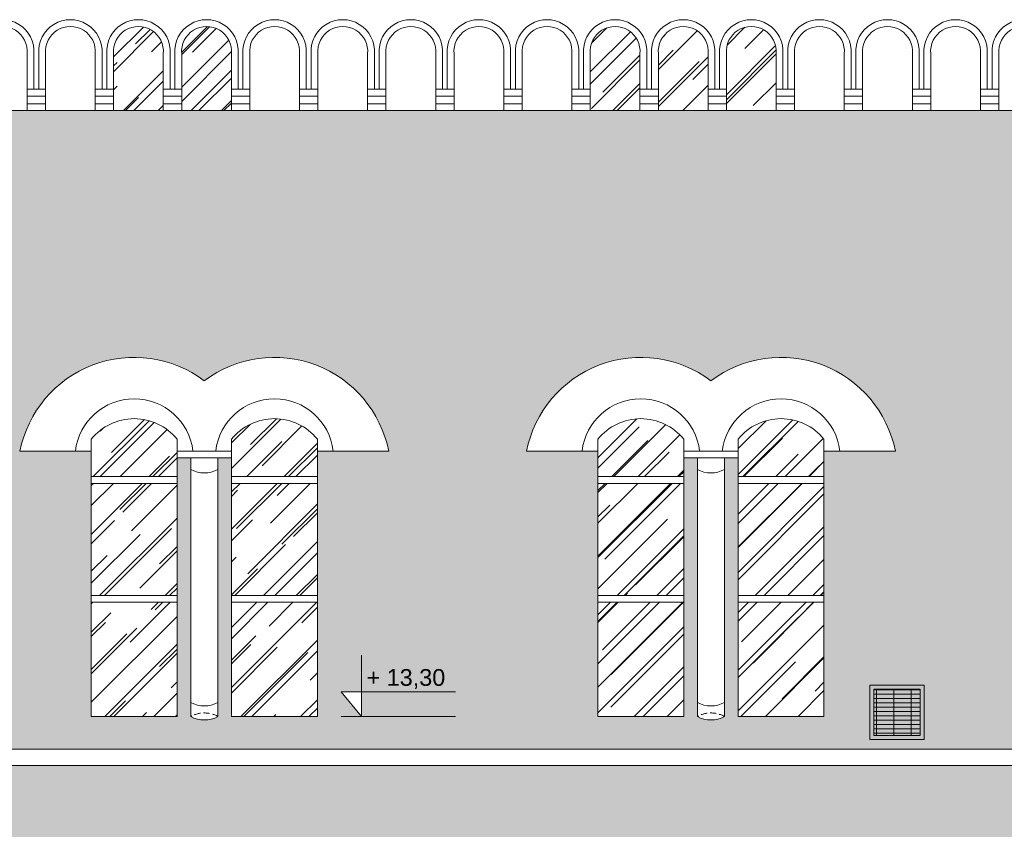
# Model space of a CAD drawing. Header units: millimetres. Extents: x -5254 to 173417, y -28809 to -6400.
# Tile 190 of 256: x 129032 to 129755, y -11346 to -10751. Entities that reach past the tile are written whole.
import ezdxf

# ---------------------------------------------------------------- set-up
doc = ezdxf.new("R2010")
doc.units = ezdxf.units.MM
doc.linetypes.add('HIDDEN', pattern=[9.525, 6.35, -3.175])
for name, color, linetype, lineweight in [('mre_cegła', 7, 'Continuous', 5), ('mre_cienkie', 7, 'Continuous', 9), ('mre_drewno', 7, 'Continuous', 9), ('mre_koty', 7, 'Continuous', 13), ('mre_szyby', 7, 'Continuous', 13), ('mre_wentylacja', 7, 'Continuous', 9)]:
    doc.layers.add(name, color=color, linetype=linetype, lineweight=lineweight)
doc.styles.add('TABELKA', font='arial.ttf')
pattern_1 = [(45, (103332.984, -13352.699), (21.552615, 57.47364), [381, -50.8, 127, -25.4]), (45, (103347.89, -13319.83), (-41.847994, 5.92697), [76.2, -8.382, 152.4, -19.05]), (45, (103326.698, -13328.452), (81.36112, 105.428207), [203.2, -35.56, 101.6, -25.4])]

# ---------------------------------------------------------------- blocks, each defined once
blk = doc.blocks.new('KOTA')
at = {"color": 0}
for p, q in [((0, 0), (0, 50)), ((-16.57, 20), (76.79, 20)), ((-16.57, 20), (0, 0))]:
    blk.add_line(p, q, dxfattribs=at)
at = {"color": 0, "style": 'TABELKA', "flags": 4}
blk.add_attdef('POZIOM', (1.41, 25), '', height=13.67, rotation=360, dxfattribs=at)

msp = doc.modelspace()

# ---------------------------------------------------------------- hatches: boundary and pattern name
at = {"layer": 'mre_cegła'}
h = msp.add_hatch(dxfattribs=at)
h.set_pattern_fill('AR-BRSTD', color=256, scale=0.11)
h.set_pattern_definition([(0, (103332.984, -13352.699), (0, 7.451598), []), (90, (103332.984, -13352.699), (-11.176, 7.451598), [7.451598, -7.451598])])
h.paths.add_polyline_path([(130041.35, -11298.63), (128879.35, -11298.63), (128879.35, -11806.13), (129286.16, -11806.13), (129271.25, -11788.13), (129286.16, -11788.13), (129286.16, -11806.13), (130041.35, -11806.13)])
h.paths.add_polyline_path([(129647.94, -11488.27), (129647.94, -11513.24), (129637.94, -11513.24), (129637.94, -11705.13), (129647.44, -11705.13), (129647.44, -11726.13), (129622.94, -11726.13), (129622.94, -11720.13), (129612.85, -11720.13), (129607.85, -11720.13), (129471.85, -11720.13), (129466.94, -11720.13), (129456.94, -11720.13), (129456.94, -11726.13), (129432.44, -11726.13), (129432.44, -11705.13), (129441.94, -11705.13), (129441.94, -11513.24), (129431.94, -11513.24), (129431.94, -11488.27, -0.343883)], flags=16)
h.paths.add_polyline_path([(129622.85, -11513.17), (129622.85, -11513.24, 0.326659), (129456.85, -11513.24), (129456.85, -11513.31, -0.32666)], flags=0)
h.paths.add_polyline_path([(129607.85, -11521.13), (129607.85, -11715.13), (129471.85, -11715.13), (129471.85, -11521.13, -0.294118)], flags=0)
h.paths.add_polyline_path([(129275.94, -11488.27), (129275.94, -11513.24), (129265.94, -11513.24), (129265.94, -11705.13), (129275.44, -11705.13), (129275.44, -11726.13), (129250.94, -11726.13), (129250.94, -11720.13), (129240.85, -11720.13), (129235.85, -11720.13), (129099.85, -11720.13), (129094.94, -11720.13), (129084.94, -11720.13), (129084.94, -11726.13), (129060.44, -11726.13), (129060.44, -11705.13), (129069.94, -11705.13), (129069.94, -11513.24), (129059.94, -11513.24), (129059.94, -11488.27, -0.343883)], flags=16)
h.paths.add_polyline_path([(129534.85, -11576.41), (129544.85, -11576.41), (129544.85, -11578.41), (129534.85, -11578.41)], flags=0)
h.paths.add_polyline_path([(129250.85, -11513.24, 0.326659), (129084.85, -11513.24), (129084.85, -11513.31, -0.32666), (129250.85, -11513.17)], flags=0)
h.paths.add_polyline_path([(129235.85, -11521.13), (129235.85, -11715.13), (129099.85, -11715.13), (129099.85, -11521.13, -0.294118)], flags=0)
h.paths.add_polyline_path([(129544.85, -11588.41), (129544.85, -11590.41), (129534.85, -11590.41), (129534.85, -11588.41)], flags=0)
h.paths.add_polyline_path([(129172.85, -11576.41), (129172.85, -11578.41), (129162.85, -11578.41), (129162.85, -11576.41)], flags=0)
h.paths.add_polyline_path([(129172.85, -11588.41), (129172.85, -11590.41), (129162.85, -11590.41), (129162.85, -11588.41)], flags=0)
h.paths.add_polyline_path([(129293.72, -11720.13), (129278.81, -11702.13), (129293.72, -11702.13)], flags=16)
h.paths.add_polyline_path([(129801.94, -11488.27, -0.343883), (130017.94, -11488.27), (130017.94, -11513.24), (130007.94, -11513.24), (130007.94, -11705.13), (130017.44, -11705.13), (130017.44, -11726.13), (129992.94, -11726.13), (129992.94, -11720.13), (129982.85, -11720.13), (129977.85, -11720.13), (129841.85, -11720.13), (129836.94, -11720.13), (129826.94, -11720.13), (129826.94, -11726.13), (129802.44, -11726.13), (129802.44, -11705.13), (129811.94, -11705.13), (129811.94, -11513.24), (129801.94, -11513.24)], flags=16)
h.paths.add_polyline_path([(129992.85, -11513.17), (129992.85, -11513.24, 0.326659), (129826.85, -11513.24), (129826.85, -11513.31, -0.32666)], flags=0)
h.paths.add_polyline_path([(129841.85, -11521.13, -0.294118), (129977.85, -11521.13), (129977.85, -11715.13), (129841.85, -11715.13)], flags=0)
h.paths.add_polyline_path([(129914.85, -11576.41), (129914.85, -11578.41), (129904.85, -11578.41), (129904.85, -11576.41)], flags=0)
h.paths.add_polyline_path([(129914.85, -11588.41), (129914.85, -11590.41), (129904.85, -11590.41), (129904.85, -11588.41)], flags=0)
h.paths.add_polyline_path([(131786.85, -11298.63), (130602.85, -11298.63), (130602.85, -11806.13), (131786.85, -11806.13)])
h.paths.add_polyline_path([(130864.44, -11488.27), (130864.44, -11513.24), (130854.44, -11513.24), (130854.44, -11705.13), (130863.94, -11705.13), (130863.94, -11726.13), (130839.44, -11726.13), (130839.44, -11720.13), (130829.35, -11720.13), (130824.35, -11720.13), (130688.35, -11720.13), (130683.44, -11720.13), (130673.44, -11720.13), (130673.44, -11726.13), (130648.94, -11726.13), (130648.94, -11705.13), (130658.44, -11705.13), (130658.44, -11513.24), (130648.44, -11513.24), (130648.44, -11488.27, -0.343883)], flags=16)
h.paths.add_polyline_path([(130839.35, -11513.17), (130839.35, -11513.24, 0.326659), (130673.35, -11513.24), (130673.35, -11513.31, -0.32666)], flags=0)
h.paths.add_polyline_path([(130824.35, -11521.13), (130824.35, -11715.13), (130688.35, -11715.13), (130688.35, -11521.13, -0.294118)], flags=0)
h.paths.add_polyline_path([(130751.35, -11576.41), (130761.35, -11576.41), (130761.35, -11578.41), (130751.35, -11578.41)], flags=0)
h.paths.add_polyline_path([(130761.35, -11588.41), (130761.35, -11590.41), (130751.35, -11590.41), (130751.35, -11588.41)], flags=0)
h.paths.add_polyline_path([(131018.44, -11488.27, -0.343883), (131234.44, -11488.27), (131234.44, -11513.24), (131224.44, -11513.24), (131224.44, -11705.13), (131233.94, -11705.13), (131233.94, -11726.13), (131209.44, -11726.13), (131209.44, -11720.13), (131199.35, -11720.13), (131194.35, -11720.13), (131058.35, -11720.13), (131053.44, -11720.13), (131043.44, -11720.13), (131043.44, -11726.13), (131018.94, -11726.13), (131018.94, -11705.13), (131028.44, -11705.13), (131028.44, -11513.24), (131018.44, -11513.24)], flags=16)
h.paths.add_polyline_path([(131209.35, -11513.17), (131209.35, -11513.24, 0.326659), (131043.35, -11513.24), (131043.35, -11513.31, -0.32666)], flags=0)
h.paths.add_polyline_path([(131058.35, -11521.13, -0.294118), (131194.35, -11521.13), (131194.35, -11715.13), (131058.35, -11715.13)], flags=0)
h.paths.add_polyline_path([(131131.35, -11576.41), (131131.35, -11578.41), (131121.35, -11578.41), (131121.35, -11576.41)], flags=0)
h.paths.add_polyline_path([(131131.35, -11588.41), (131131.35, -11590.41), (131121.35, -11590.41), (131121.35, -11588.41)], flags=0)
h.paths.add_polyline_path([(131390.44, -11488.27, -0.343883), (131606.44, -11488.27), (131606.44, -11513.24), (131596.44, -11513.24), (131596.44, -11705.13), (131605.94, -11705.13), (131605.94, -11726.13), (131581.44, -11726.13), (131581.44, -11720.13), (131571.35, -11720.13), (131566.35, -11720.13), (131430.35, -11720.13), (131425.44, -11720.13), (131415.44, -11720.13), (131415.44, -11726.13), (131390.94, -11726.13), (131390.94, -11705.13), (131400.44, -11705.13), (131400.44, -11513.24), (131390.44, -11513.24)], flags=16)
h.paths.add_polyline_path([(131581.35, -11513.17), (131581.35, -11513.24, 0.326659), (131415.35, -11513.24), (131415.35, -11513.31, -0.32666)], flags=0)
h.paths.add_polyline_path([(131430.35, -11521.13, -0.294118), (131566.35, -11521.13), (131566.35, -11715.13), (131430.35, -11715.13)], flags=0)
h.paths.add_polyline_path([(131503.35, -11576.41), (131503.35, -11578.41), (131493.35, -11578.41), (131493.35, -11576.41)], flags=0)
h.paths.add_polyline_path([(131503.35, -11588.41), (131503.35, -11590.41), (131493.35, -11590.41), (131493.35, -11588.41)], flags=0)
h.paths.add_polyline_path([(131616.52, -11699.63), (131631.43, -11699.63), (131631.43, -11717.63)], flags=16)
h.paths.add_polyline_path([(131608.96, -11785.63), (131623.87, -11785.63), (131623.87, -11803.63)], flags=16)
h.paths.add_polyline_path([(131786.85, -10817.96), (130602.85, -10817.96), (130602.85, -11286.63), (131786.85, -11286.63)])
h.paths.add_polyline_path([(130891.85, -11067.86), (130839.44, -11067.86), (130839.44, -11262.7), (130776.44, -11262.7), (130776.44, -11072.86), (130766.44, -11072.86), (130766.44, -11262.7, -0.256629), (130746.44, -11262.7), (130746.44, -11072.86), (130736.44, -11072.86), (130736.44, -11262.7), (130673.44, -11262.7), (130673.44, -11067.86), (130621.02, -11067.86, -0.552546), (130756.44, -11016.3, -0.552546)], flags=16)
h.paths.add_polyline_path([(131126.44, -11016.3, -0.552546), (131261.85, -11067.86), (131209.44, -11067.86), (131209.44, -11262.7), (131146.44, -11262.7), (131146.44, -11072.86), (131136.44, -11072.86), (131136.44, -11262.7, -0.256629), (131116.44, -11262.7), (131116.44, -11072.86), (131106.44, -11072.86), (131106.44, -11262.7), (131043.44, -11262.7), (131043.44, -11067.86), (130991.02, -11067.86, -0.552546)], flags=16)
h.paths.add_polyline_path([(131498.44, -11016.3, -0.552546), (131633.85, -11067.86), (131581.44, -11067.86), (131581.44, -11262.7), (131518.44, -11262.7), (131518.44, -11072.86), (131508.44, -11072.86), (131508.44, -11262.7, -0.256629), (131488.44, -11262.7), (131488.44, -11072.86), (131478.44, -11072.86), (131478.44, -11262.7), (131415.44, -11262.7), (131415.44, -11067.86), (131363.02, -11067.86, -0.552546)], flags=16)
h.paths.add_polyline_path([(131598.89, -11244.7), (131613.8, -11244.7), (131613.8, -11262.7)], flags=16)
h.paths.add_polyline_path([(130041.35, -10817.96), (128879.35, -10817.96), (128879.35, -11286.63), (130041.35, -11286.63), (130041.35, -11067.86), (129992.94, -11067.86), (129992.94, -11262.7), (129929.94, -11262.7), (129929.94, -11072.86), (129919.94, -11072.86), (129919.94, -11262.7, -0.256629), (129899.94, -11262.7), (129899.94, -11072.86), (129889.94, -11072.86), (129889.94, -11262.7), (129826.94, -11262.7), (129826.94, -11067.86), (129774.52, -11067.86, -0.552546), (129909.94, -11016.3, -0.498751), (130041.35, -11054.02)])
h.paths.add_polyline_path([(129675.35, -11067.86), (129622.94, -11067.86), (129622.94, -11262.7), (129559.94, -11262.7), (129559.94, -11072.86), (129549.94, -11072.86), (129549.94, -11262.7, -0.256629), (129529.94, -11262.7), (129529.94, -11072.86), (129519.94, -11072.86), (129519.94, -11262.7), (129456.94, -11262.7), (129456.94, -11067.86), (129404.52, -11067.86, -0.552546), (129539.94, -11016.3, -0.552546)], flags=16)
h.paths.add_polyline_path([(129303.35, -11067.86), (129250.94, -11067.86), (129250.94, -11262.7), (129187.94, -11262.7), (129187.94, -11072.86), (129177.94, -11072.86), (129177.94, -11262.7, -0.256629), (129157.94, -11262.7), (129157.94, -11072.86), (129147.94, -11072.86), (129147.94, -11262.7), (129084.94, -11262.7), (129084.94, -11067.86), (129032.52, -11067.86, -0.552546), (129167.94, -11016.3, -0.552546)], flags=16)
h.paths.add_polyline_path([(129283.3, -11244.7), (129283.3, -11262.7), (129268.39, -11244.7)], flags=16)
h.paths.add_polyline_path([(131293.65, -11270.26), (131358.87, -11270.26), (131358.87, -11248.08), (131293.65, -11248.08)], flags=24)
h.paths.add_polyline_path([(131613.84, -11246.33), (131679.06, -11246.33), (131679.06, -11224.15), (131613.84, -11224.15)], flags=24)
h.paths.add_polyline_path([(128963.15, -11270.26), (129028.37, -11270.26), (129028.37, -11248.08), (128963.15, -11248.08)], flags=24)
h.paths.add_polyline_path([(129283.34, -11246.33), (129348.56, -11246.33), (129348.56, -11224.15), (129283.34, -11224.15)], flags=24)
at = {"layer": 'mre_szyby'}
h = msp.add_hatch(dxfattribs=at)
h.set_pattern_fill('AR-RROOF', color=256, angle=45)
h.set_pattern_definition(pattern_1)
h.paths.add_polyline_path([(129137.82, -10776.19, 1.09589), (129101.32, -10776.19), (129101.32, -10817.96), (129137.82, -10817.96), (129137.82, -10802.29)])
h.paths.add_polyline_path([(129151.32, -10776.19), (129151.32, -10817.96), (129187.82, -10817.96), (129187.82, -10776.19, 1.09589)])
h.paths.add_polyline_path([(129487.82, -10776.19, 1.09589), (129451.32, -10776.19), (129451.32, -10817.96), (129487.82, -10817.96), (129487.82, -10802.29)])
h.paths.add_polyline_path([(129537.82, -10776.19, 1.09589), (129501.32, -10776.19), (129501.32, -10817.96), (129537.82, -10817.96), (129537.82, -10802.29)])
h.paths.add_polyline_path([(129587.82, -10776.19, 1.09589), (129551.32, -10776.19), (129551.32, -10817.96), (129587.82, -10817.96), (129587.82, -10802.29)])
h.paths.add_polyline_path([(129837.82, -10776.19, 1.09589), (129801.32, -10776.19), (129801.32, -10817.96), (129837.82, -10817.96), (129837.82, -10802.29)])
h.paths.add_polyline_path([(129887.82, -10776.19, 1.09589), (129851.32, -10776.19), (129851.32, -10817.96), (129887.82, -10817.96), (129887.82, -10802.29)])
h.paths.add_polyline_path([(129937.82, -10776.19, 1.09589), (129901.32, -10776.19), (129901.32, -10817.96), (129937.82, -10817.96)])
h = msp.add_hatch(dxfattribs=at)
h.set_pattern_fill('AR-RROOF', color=256, angle=45)
h.set_pattern_definition(pattern_1)
h.paths.add_polyline_path([(129147.94, -11059.06, 0.47619), (129084.94, -11059.06), (129084.94, -11086.58), (129147.94, -11086.58)])
h.paths.add_polyline_path([(129147.94, -11091.58), (129084.94, -11091.58), (129084.94, -11173.87), (129147.94, -11173.87)])
h.paths.add_polyline_path([(129147.94, -11178.87), (129084.94, -11178.87), (129084.94, -11262.7), (129147.94, -11262.7)])
h.paths.add_polyline_path([(129250.94, -11178.87), (129187.94, -11178.87), (129187.94, -11262.7), (129250.94, -11262.7)])
h.paths.add_polyline_path([(129250.94, -11091.58), (129187.94, -11091.58), (129187.94, -11173.87), (129250.94, -11173.87)])
h.paths.add_polyline_path([(129250.94, -11059.06, 0.47619), (129187.94, -11059.06), (129187.94, -11086.58), (129250.94, -11086.58)])
h.paths.add_polyline_path([(129519.94, -11059.06, 0.47619), (129456.94, -11059.06), (129456.94, -11086.58), (129519.94, -11086.58)])
h.paths.add_polyline_path([(129519.94, -11091.58), (129456.94, -11091.58), (129456.94, -11173.87), (129519.94, -11173.87)])
h.paths.add_polyline_path([(129519.94, -11178.87), (129456.94, -11178.87), (129456.94, -11262.7), (129519.94, -11262.7)])
h.paths.add_polyline_path([(129622.94, -11178.87), (129559.94, -11178.87), (129559.94, -11262.7), (129622.94, -11262.7)])
h.paths.add_polyline_path([(129622.94, -11091.58), (129559.94, -11091.58), (129559.94, -11173.87), (129622.94, -11173.87)])
h.paths.add_polyline_path([(129559.94, -11059.06), (129559.94, -11086.58), (129622.94, -11086.58), (129622.94, -11059.06, 0.47619)])
h.paths.add_polyline_path([(129992.94, -11059.06, 0.47619), (129929.94, -11059.06), (129929.94, -11086.58), (129992.94, -11086.58)])
h.paths.add_polyline_path([(129889.94, -11059.06, 0.47619), (129826.94, -11059.06), (129826.94, -11086.58), (129889.94, -11086.58)])
h.paths.add_polyline_path([(129889.94, -11091.58), (129826.94, -11091.58), (129826.94, -11173.87), (129889.94, -11173.87)])
h.paths.add_polyline_path([(129992.94, -11091.58), (129929.94, -11091.58), (129929.94, -11173.87), (129992.94, -11173.87)])
h.paths.add_polyline_path([(129889.94, -11178.87), (129826.94, -11178.87), (129826.94, -11262.7), (129889.94, -11262.7)])
h.paths.add_polyline_path([(129992.94, -11178.87), (129929.94, -11178.87), (129929.94, -11262.7), (129992.94, -11262.7)])
h.paths.add_polyline_path([(129235.85, -11521.13, 0.133862), (129172.85, -11501.23), (129172.85, -11576.41), (129235.85, -11576.41)])
h.paths.add_polyline_path([(129162.85, -11501.23, 0.133862), (129099.85, -11521.13), (129099.85, -11576.41), (129162.85, -11576.41)])
h.paths.add_polyline_path([(129162.85, -11590.41), (129099.85, -11590.41), (129099.85, -11644.69), (129162.85, -11644.69)])
h.paths.add_polyline_path([(129162.85, -11663.71), (129162.85, -11649.69), (129099.85, -11649.69), (129099.85, -11715.13), (129162.85, -11715.13)])
h.paths.add_polyline_path([(129235.85, -11649.69), (129172.85, -11649.69), (129172.85, -11663.71), (129172.85, -11715.13), (129235.85, -11715.13)])
h.paths.add_polyline_path([(129235.85, -11590.41), (129172.85, -11590.41), (129172.85, -11644.69), (129235.85, -11644.69)])
h.paths.add_polyline_path([(129607.85, -11521.13, 0.133862), (129544.85, -11501.23), (129544.85, -11576.41), (129607.85, -11576.41)])
h.paths.add_polyline_path([(129534.85, -11501.23, 0.133862), (129471.85, -11521.13), (129471.85, -11576.41), (129534.85, -11576.41)])
h.paths.add_polyline_path([(129534.85, -11590.41), (129471.85, -11590.41), (129471.85, -11644.69), (129534.85, -11644.69)])
h.paths.add_polyline_path([(129607.85, -11590.41), (129544.85, -11590.41), (129544.85, -11644.69), (129607.85, -11644.69)])
h.paths.add_polyline_path([(129534.85, -11663.71), (129534.85, -11649.69), (129471.85, -11649.69), (129471.85, -11715.13), (129534.85, -11715.13)])
h.paths.add_polyline_path([(129607.85, -11649.69), (129544.85, -11649.69), (129544.85, -11663.71), (129544.85, -11715.13), (129607.85, -11715.13)])
h.paths.add_polyline_path([(129904.85, -11501.23, 0.133862), (129841.85, -11521.13), (129841.85, -11576.41), (129904.85, -11576.41)])
h.paths.add_polyline_path([(129977.85, -11521.13, 0.133862), (129914.85, -11501.23), (129914.85, -11576.41), (129977.85, -11576.41)])
h.paths.add_polyline_path([(129904.85, -11590.41), (129841.85, -11590.41), (129841.85, -11644.69), (129904.85, -11644.69)])
h.paths.add_polyline_path([(129977.85, -11590.41), (129914.85, -11590.41), (129914.85, -11644.69), (129977.85, -11644.69)])
h.paths.add_polyline_path([(129904.85, -11663.71), (129904.85, -11649.69), (129841.85, -11649.69), (129841.85, -11715.13), (129904.85, -11715.13)])
h.paths.add_polyline_path([(129977.85, -11649.69), (129914.85, -11649.69), (129914.85, -11663.71), (129914.85, -11715.13), (129977.85, -11715.13)])
h.paths.add_polyline_path([(129162.85, -11919.23, 0.133862), (129099.85, -11939.13), (129099.85, -11994.41), (129162.85, -11994.41)])
h.paths.add_polyline_path([(129235.85, -11939.13, 0.133862), (129172.85, -11919.23), (129172.85, -11994.41), (129235.85, -11994.41)])
h.paths.add_polyline_path([(129162.85, -12008.41), (129099.85, -12008.41), (129099.85, -12062.69), (129162.85, -12062.69)])
h.paths.add_polyline_path([(129235.85, -12008.41), (129172.85, -12008.41), (129172.85, -12062.69), (129235.85, -12062.69)])
h.paths.add_polyline_path([(129162.85, -12081.71), (129162.85, -12067.69), (129099.85, -12067.69), (129099.85, -12133.13), (129162.85, -12133.13)])
h.paths.add_polyline_path([(129235.85, -12067.69), (129172.85, -12067.69), (129172.85, -12081.71), (129172.85, -12133.13), (129235.85, -12133.13)])
h.paths.add_polyline_path([(129534.85, -11919.23, 0.133862), (129471.85, -11939.13), (129471.85, -11994.41), (129534.85, -11994.41)])
h.paths.add_polyline_path([(129607.85, -11939.13, 0.133862), (129544.85, -11919.23), (129544.85, -11994.41), (129607.85, -11994.41)])
h.paths.add_polyline_path([(129534.85, -12008.41), (129471.85, -12008.41), (129471.85, -12062.69), (129534.85, -12062.69)])
h.paths.add_polyline_path([(129607.85, -12008.41), (129544.85, -12008.41), (129544.85, -12062.69), (129607.85, -12062.69)])
h.paths.add_polyline_path([(129534.85, -12081.71), (129534.85, -12067.69), (129471.85, -12067.69), (129471.85, -12133.13), (129534.85, -12133.13)])
h.paths.add_polyline_path([(129607.85, -12067.69), (129544.85, -12067.69), (129544.85, -12081.71), (129544.85, -12133.13), (129607.85, -12133.13)])
h.paths.add_polyline_path([(129904.85, -11919.23, 0.133862), (129841.85, -11939.13), (129841.85, -11994.41), (129904.85, -11994.41)])
h.paths.add_polyline_path([(129977.85, -11939.13, 0.133862), (129914.85, -11919.23), (129914.85, -11994.41), (129977.85, -11994.41)])
h.paths.add_polyline_path([(129904.85, -12008.41), (129841.85, -12008.41), (129841.85, -12062.69), (129904.85, -12062.69)])
h.paths.add_polyline_path([(129977.85, -12008.41), (129914.85, -12008.41), (129914.85, -12062.69), (129977.85, -12062.69)])
h.paths.add_polyline_path([(129904.85, -12081.71), (129904.85, -12067.69), (129841.85, -12067.69), (129841.85, -12133.13), (129904.85, -12133.13)])
h.paths.add_polyline_path([(129977.85, -12067.69), (129914.85, -12067.69), (129914.85, -12081.71), (129914.85, -12133.13), (129977.85, -12133.13)])
h.paths.add_polyline_path([(129162.85, -12338.26, 0.153939), (129109.85, -12358.13), (129109.85, -12413.41), (129162.85, -12413.41)])
h.paths.add_polyline_path([(129225.85, -12358.13, 0.153939), (129172.85, -12338.26), (129172.85, -12413.41), (129225.85, -12413.41)])
h.paths.add_polyline_path([(129162.85, -12427.41), (129109.85, -12427.41), (129109.85, -12481.69), (129162.85, -12481.69)])
h.paths.add_polyline_path([(129225.85, -12427.41), (129172.85, -12427.41), (129172.85, -12481.69), (129225.85, -12481.69)])
h.paths.add_polyline_path([(129162.85, -12500.71), (129162.85, -12486.69), (129109.85, -12486.69), (129109.85, -12552.13), (129162.85, -12552.13)])
h.paths.add_polyline_path([(129225.85, -12486.69), (129172.85, -12486.69), (129172.85, -12500.71), (129172.85, -12552.13), (129225.85, -12552.13)])
h.paths.add_polyline_path([(129534.85, -12338.26, 0.153939), (129481.85, -12358.13), (129481.85, -12413.41), (129534.85, -12413.41)])
h.paths.add_polyline_path([(129597.85, -12358.13, 0.153939), (129544.85, -12338.26), (129544.85, -12413.41), (129597.85, -12413.41)])
h.paths.add_polyline_path([(129534.85, -12427.41), (129481.85, -12427.41), (129481.85, -12481.69), (129534.85, -12481.69)])
h.paths.add_polyline_path([(129597.85, -12427.41), (129544.85, -12427.41), (129544.85, -12481.69), (129597.85, -12481.69)])
h.paths.add_polyline_path([(129534.85, -12500.71), (129534.85, -12486.69), (129481.85, -12486.69), (129481.85, -12552.13), (129534.85, -12552.13)])
h.paths.add_polyline_path([(129597.85, -12486.69), (129544.85, -12486.69), (129544.85, -12500.71), (129544.85, -12552.13), (129597.85, -12552.13)])
h.paths.add_polyline_path([(129904.85, -12338.26, 0.153939), (129851.85, -12358.13), (129851.85, -12413.41), (129904.85, -12413.41)])
h.paths.add_polyline_path([(129967.85, -12358.13, 0.153939), (129914.85, -12338.26), (129914.85, -12413.41), (129967.85, -12413.41)])
h.paths.add_polyline_path([(129904.85, -12427.41), (129851.85, -12427.41), (129851.85, -12481.69), (129904.85, -12481.69)])
h.paths.add_polyline_path([(129967.85, -12427.41), (129914.85, -12427.41), (129914.85, -12481.69), (129967.85, -12481.69)])
h.paths.add_polyline_path([(129904.85, -12500.71), (129904.85, -12486.69), (129851.85, -12486.69), (129851.85, -12552.13), (129904.85, -12552.13)])
h.paths.add_polyline_path([(129967.85, -12486.69), (129914.85, -12486.69), (129914.85, -12500.71), (129914.85, -12552.13), (129967.85, -12552.13)])
h.paths.add_polyline_path([(130814.35, -12486.69), (130761.35, -12486.69), (130761.35, -12500.71), (130761.35, -12552.13), (130814.35, -12552.13)])
h.paths.add_polyline_path([(130751.35, -12500.71), (130751.35, -12486.69), (130698.35, -12486.69), (130698.35, -12552.13), (130751.35, -12552.13)])
h.paths.add_polyline_path([(130751.35, -12427.41), (130698.35, -12427.41), (130698.35, -12481.69), (130751.35, -12481.69)])
h.paths.add_polyline_path([(130814.35, -12427.41), (130761.35, -12427.41), (130761.35, -12481.69), (130814.35, -12481.69)])
h.paths.add_polyline_path([(130814.35, -12358.13, 0.153939), (130761.35, -12338.26), (130761.35, -12413.41), (130814.35, -12413.41)])
h.paths.add_polyline_path([(130751.35, -12338.26, 0.153939), (130698.35, -12358.13), (130698.35, -12413.41), (130751.35, -12413.41)])
at = {"layer": 'mre_wentylacja'}
h = msp.add_hatch(dxfattribs=at)
h.set_pattern_fill('GRATE', color=256, scale=4)
h.set_pattern_definition([(0, (153016.7562, -768.929), (0, 3.175), []), (90, (153016.756, -768.929), (-12.7, 8e-16), [])])
h.paths.add_polyline_path([(129693.54, -11242.65), (129659.54, -11242.65), (129659.54, -11276.65), (129693.54, -11276.65)])

# ---------------------------------------------------------------- linework, layer by layer
at = {"layer": 'mre_cienkie'}
msp.add_line((129352.41, -11262.7), (129268.39, -11262.7), dxfattribs=at)
for points in [[(129037.82, -10776.19), (129037.82, -10817.96)], [(129037.82, -10776.19), (129037.82, -10817.96)], [(129042.82, -10776.19), (129042.82, -10802.29)], [(129042.82, -10776.19), (129042.82, -10802.29)], [(129046.32, -10776.19), (129046.32, -10802.29)], [(129046.32, -10776.19), (129046.32, -10802.29)], [(129051.32, -10817.96), (129051.32, -10776.19)], [(129051.32, -10817.96), (129051.32, -10776.19)], [(129087.82, -10776.19), (129087.82, -10817.96)], [(129087.82, -10776.19), (129087.82, -10817.96)], [(129092.82, -10776.19), (129092.82, -10802.29)], [(129092.82, -10776.19), (129092.82, -10802.29)], [(129096.32, -10776.19), (129096.32, -10802.29)], [(129101.32, -10817.96), (129101.32, -10776.19)], [(129137.82, -10776.19), (129137.82, -10817.96)], [(129142.82, -10776.19), (129142.82, -10802.29)], [(129142.82, -10776.19), (129142.82, -10802.29)], [(129146.32, -10776.19), (129146.32, -10802.29)], [(129146.32, -10776.19), (129146.32, -10802.29)], [(129151.32, -10817.96), (129151.32, -10776.19)], [(129151.32, -10817.96), (129151.32, -10776.19)], [(129187.82, -10776.19), (129187.82, -10817.96)], [(129187.82, -10776.19), (129187.82, -10817.96)], [(129192.82, -10776.19), (129192.82, -10802.29)], [(129192.82, -10776.19), (129192.82, -10802.29)], [(129196.32, -10776.19), (129196.32, -10802.29)], [(129201.32, -10817.96), (129201.32, -10776.19)], [(129237.82, -10776.19), (129237.82, -10817.96)], [(129237.82, -10776.19), (129237.82, -10817.96)], [(129242.82, -10776.19), (129242.82, -10802.29)], [(129242.82, -10776.19), (129242.82, -10802.29)], [(129246.32, -10776.19), (129246.32, -10802.29)], [(129246.32, -10776.19), (129246.32, -10802.29)], [(129251.32, -10817.96), (129251.32, -10776.19)], [(129251.32, -10817.96), (129251.32, -10776.19)], [(129287.82, -10776.19), (129287.82, -10817.96)], [(129287.82, -10776.19), (129287.82, -10817.96)], [(129292.82, -10776.19), (129292.82, -10802.29)], [(129292.82, -10776.19), (129292.82, -10802.29)], [(129296.32, -10776.19), (129296.32, -10802.29)], [(129301.32, -10817.96), (129301.32, -10776.19)], [(129337.82, -10776.19), (129337.82, -10817.96)], [(129342.82, -10776.19), (129342.82, -10802.29)], [(129342.82, -10776.19), (129342.82, -10802.29)], [(129346.32, -10776.19), (129346.32, -10802.29)], [(129346.32, -10776.19), (129346.32, -10802.29)], [(129351.32, -10817.96), (129351.32, -10776.19)], [(129351.32, -10817.96), (129351.32, -10776.19)], [(129387.82, -10776.19), (129387.82, -10817.96)], [(129387.82, -10776.19), (129387.82, -10817.96)], [(129392.82, -10776.19), (129392.82, -10802.29)], [(129392.82, -10776.19), (129392.82, -10802.29)], [(129396.32, -10776.19), (129396.32, -10802.29)], [(129401.32, -10817.96), (129401.32, -10776.19)], [(129437.82, -10776.19), (129437.82, -10817.96)], [(129437.82, -10776.19), (129437.82, -10817.96)], [(129442.82, -10776.19), (129442.82, -10802.29)], [(129442.82, -10776.19), (129442.82, -10802.29)], [(129446.32, -10776.19), (129446.32, -10802.29)], [(129446.32, -10776.19), (129446.32, -10802.29)], [(129451.32, -10817.96), (129451.32, -10776.19)], [(129451.32, -10817.96), (129451.32, -10776.19)], [(129487.82, -10776.19), (129487.82, -10817.96)], [(129487.82, -10776.19), (129487.82, -10817.96)], [(129492.82, -10776.19), (129492.82, -10802.29)], [(129492.82, -10776.19), (129492.82, -10802.29)], [(129496.32, -10776.19), (129496.32, -10802.29)], [(129501.32, -10817.96), (129501.32, -10776.19)], [(129537.82, -10776.19), (129537.82, -10817.96)], [(129542.82, -10776.19), (129542.82, -10802.29)], [(129546.32, -10776.19), (129546.32, -10802.29)], [(129546.32, -10776.19), (129546.32, -10802.29)], [(129551.32, -10817.96), (129551.32, -10776.19)], [(129551.32, -10817.96), (129551.32, -10776.19)], [(129587.82, -10776.19), (129587.82, -10817.96)], [(129587.82, -10776.19), (129587.82, -10817.96)], [(129587.82, -10776.19), (129587.82, -10817.96)], [(129592.82, -10776.19), (129592.82, -10802.29)], [(129592.82, -10776.19), (129592.82, -10802.29)], [(129592.82, -10776.19), (129592.82, -10802.29)], [(129596.32, -10776.19), (129596.32, -10802.29)], [(129596.32, -10776.19), (129596.32, -10802.29)], [(129601.32, -10817.96), (129601.32, -10776.19)], [(129601.32, -10817.96), (129601.32, -10776.19)], [(129637.82, -10776.19), (129637.82, -10817.96)], [(129637.82, -10776.19), (129637.82, -10817.96)], [(129642.82, -10776.19), (129642.82, -10802.29)], [(129642.82, -10776.19), (129642.82, -10802.29)], [(129646.32, -10776.19), (129646.32, -10802.29)], [(129651.32, -10817.96), (129651.32, -10776.19)], [(129687.82, -10776.19), (129687.82, -10817.96)], [(129692.82, -10776.19), (129692.82, -10802.29)], [(129692.82, -10776.19), (129692.82, -10802.29)], [(129696.32, -10776.19), (129696.32, -10802.29)], [(129696.32, -10776.19), (129696.32, -10802.29)], [(129701.32, -10817.96), (129701.32, -10776.19)], [(129701.32, -10817.96), (129701.32, -10776.19)], [(129737.82, -10776.19), (129737.82, -10817.96)], [(129737.82, -10776.19), (129737.82, -10817.96)], [(129742.82, -10776.19), (129742.82, -10802.29)], [(129742.82, -10776.19), (129742.82, -10802.29)], [(129746.32, -10776.19), (129746.32, -10802.29)], [(129751.32, -10817.96), (129751.32, -10776.19)], [(129037.82, -10802.29), (129037.82, -10817.96)], [(129037.82, -10802.29), (129037.82, -10817.96)], [(129037.82, -10802.29), (129037.82, -10817.96)], [(129037.82, -10802.29), (129037.82, -10817.96)], [(129037.82, -10802.29), (129037.82, -10817.96)], [(129042.82, -10802.29), (129037.82, -10802.29)], [(129037.82, -10802.29), (129037.82, -10817.96)], [(129037.82, -10802.29), (129037.82, -10817.96)], [(129037.82, -10802.29), (129037.82, -10817.96)], [(129037.82, -10802.29), (129037.82, -10817.96)], [(129037.82, -10802.29), (129037.82, -10817.96)], [(129042.82, -10802.29), (129037.82, -10802.29)], [(129037.82, -10807.29), (129051.32, -10807.29)], [(129037.82, -10807.29), (129051.32, -10807.29)], [(129042.82, -10802.29), (129046.32, -10802.29)], [(129042.82, -10802.29), (129046.32, -10802.29)], [(129046.32, -10802.29), (129051.32, -10802.29)], [(129046.32, -10802.29), (129051.32, -10802.29)], [(129087.82, -10802.29), (129087.82, -10817.96)], [(129087.82, -10802.29), (129087.82, -10817.96)], [(129087.82, -10802.29), (129087.82, -10817.96)], [(129087.82, -10802.29), (129087.82, -10817.96)], [(129087.82, -10802.29), (129087.82, -10817.96)], [(129092.82, -10802.29), (129087.82, -10802.29)], [(129087.82, -10802.29), (129087.82, -10817.96)], [(129087.82, -10802.29), (129087.82, -10817.96)], [(129087.82, -10802.29), (129087.82, -10817.96)], [(129087.82, -10802.29), (129087.82, -10817.96)], [(129087.82, -10802.29), (129087.82, -10817.96)], [(129092.82, -10802.29), (129087.82, -10802.29)], [(129087.82, -10807.29), (129101.32, -10807.29)], [(129092.82, -10802.29), (129096.32, -10802.29)], [(129096.32, -10802.29), (129101.32, -10802.29)], [(129137.82, -10802.29), (129137.82, -10817.96)], [(129137.82, -10802.29), (129137.82, -10817.96)], [(129137.82, -10802.29), (129137.82, -10817.96)], [(129137.82, -10802.29), (129137.82, -10817.96)], [(129137.82, -10802.29), (129137.82, -10817.96)], [(129142.82, -10802.29), (129137.82, -10802.29)], [(129137.82, -10807.29), (129151.32, -10807.29)], [(129142.82, -10802.29), (129146.32, -10802.29)], [(129142.82, -10802.29), (129146.32, -10802.29)], [(129146.32, -10802.29), (129151.32, -10802.29)], [(129146.32, -10802.29), (129151.32, -10802.29)], [(129187.82, -10802.29), (129187.82, -10817.96)], [(129187.82, -10802.29), (129187.82, -10817.96)], [(129187.82, -10802.29), (129187.82, -10817.96)], [(129187.82, -10802.29), (129187.82, -10817.96)], [(129187.82, -10802.29), (129187.82, -10817.96)], [(129192.82, -10802.29), (129187.82, -10802.29)], [(129187.82, -10802.29), (129187.82, -10817.96)], [(129187.82, -10802.29), (129187.82, -10817.96)], [(129187.82, -10802.29), (129187.82, -10817.96)], [(129187.82, -10802.29), (129187.82, -10817.96)], [(129187.82, -10802.29), (129187.82, -10817.96)], [(129192.82, -10802.29), (129187.82, -10802.29)], [(129187.82, -10807.29), (129201.32, -10807.29)], [(129192.82, -10802.29), (129196.32, -10802.29)], [(129196.32, -10802.29), (129201.32, -10802.29)], [(129237.82, -10802.29), (129237.82, -10817.96)], [(129237.82, -10802.29), (129237.82, -10817.96)], [(129237.82, -10802.29), (129237.82, -10817.96)], [(129237.82, -10802.29), (129237.82, -10817.96)], [(129237.82, -10802.29), (129237.82, -10817.96)], [(129242.82, -10802.29), (129237.82, -10802.29)], [(129237.82, -10802.29), (129237.82, -10817.96)], [(129237.82, -10802.29), (129237.82, -10817.96)], [(129237.82, -10802.29), (129237.82, -10817.96)], [(129237.82, -10802.29), (129237.82, -10817.96)], [(129237.82, -10802.29), (129237.82, -10817.96)], [(129242.82, -10802.29), (129237.82, -10802.29)], [(129237.82, -10807.29), (129251.32, -10807.29)], [(129237.82, -10807.29), (129251.32, -10807.29)], [(129242.82, -10802.29), (129246.32, -10802.29)], [(129242.82, -10802.29), (129246.32, -10802.29)], [(129246.32, -10802.29), (129251.32, -10802.29)], [(129246.32, -10802.29), (129251.32, -10802.29)], [(129287.82, -10802.29), (129287.82, -10817.96)], [(129287.82, -10802.29), (129287.82, -10817.96)], [(129287.82, -10802.29), (129287.82, -10817.96)], [(129287.82, -10802.29), (129287.82, -10817.96)], [(129287.82, -10802.29), (129287.82, -10817.96)], [(129292.82, -10802.29), (129287.82, -10802.29)], [(129287.82, -10802.29), (129287.82, -10817.96)], [(129287.82, -10802.29), (129287.82, -10817.96)], [(129287.82, -10802.29), (129287.82, -10817.96)], [(129287.82, -10802.29), (129287.82, -10817.96)], [(129287.82, -10802.29), (129287.82, -10817.96)], [(129292.82, -10802.29), (129287.82, -10802.29)], [(129287.82, -10807.29), (129301.32, -10807.29)], [(129292.82, -10802.29), (129296.32, -10802.29)], [(129296.32, -10802.29), (129301.32, -10802.29)], [(129337.82, -10802.29), (129337.82, -10817.96)], [(129337.82, -10802.29), (129337.82, -10817.96)], [(129337.82, -10802.29), (129337.82, -10817.96)], [(129337.82, -10802.29), (129337.82, -10817.96)], [(129337.82, -10802.29), (129337.82, -10817.96)], [(129342.82, -10802.29), (129337.82, -10802.29)], [(129337.82, -10807.29), (129351.32, -10807.29)], [(129342.82, -10802.29), (129346.32, -10802.29)], [(129342.82, -10802.29), (129346.32, -10802.29)], [(129346.32, -10802.29), (129351.32, -10802.29)], [(129346.32, -10802.29), (129351.32, -10802.29)], [(129387.82, -10802.29), (129387.82, -10817.96)], [(129387.82, -10802.29), (129387.82, -10817.96)], [(129387.82, -10802.29), (129387.82, -10817.96)], [(129387.82, -10802.29), (129387.82, -10817.96)], [(129387.82, -10802.29), (129387.82, -10817.96)], [(129392.82, -10802.29), (129387.82, -10802.29)], [(129387.82, -10802.29), (129387.82, -10817.96)], [(129387.82, -10802.29), (129387.82, -10817.96)], [(129387.82, -10802.29), (129387.82, -10817.96)], [(129387.82, -10802.29), (129387.82, -10817.96)], [(129387.82, -10802.29), (129387.82, -10817.96)], [(129392.82, -10802.29), (129387.82, -10802.29)], [(129387.82, -10807.29), (129401.32, -10807.29)], [(129392.82, -10802.29), (129396.32, -10802.29)], [(129396.32, -10802.29), (129401.32, -10802.29)], [(129437.82, -10802.29), (129437.82, -10817.96)], [(129437.82, -10802.29), (129437.82, -10817.96)], [(129437.82, -10802.29), (129437.82, -10817.96)], [(129437.82, -10802.29), (129437.82, -10817.96)], [(129437.82, -10802.29), (129437.82, -10817.96)], [(129442.82, -10802.29), (129437.82, -10802.29)], [(129437.82, -10802.29), (129437.82, -10817.96)], [(129437.82, -10802.29), (129437.82, -10817.96)], [(129437.82, -10802.29), (129437.82, -10817.96)], [(129437.82, -10802.29), (129437.82, -10817.96)], [(129437.82, -10802.29), (129437.82, -10817.96)], [(129442.82, -10802.29), (129437.82, -10802.29)], [(129437.82, -10807.29), (129451.32, -10807.29)], [(129437.82, -10807.29), (129451.32, -10807.29)], [(129442.82, -10802.29), (129446.32, -10802.29)], [(129442.82, -10802.29), (129446.32, -10802.29)], [(129446.32, -10802.29), (129451.32, -10802.29)], [(129446.32, -10802.29), (129451.32, -10802.29)], [(129487.82, -10802.29), (129487.82, -10817.96)], [(129487.82, -10802.29), (129487.82, -10817.96)], [(129487.82, -10802.29), (129487.82, -10817.96)], [(129487.82, -10802.29), (129487.82, -10817.96)], [(129487.82, -10802.29), (129487.82, -10817.96)], [(129492.82, -10802.29), (129487.82, -10802.29)], [(129487.82, -10802.29), (129487.82, -10817.96)], [(129487.82, -10802.29), (129487.82, -10817.96)], [(129487.82, -10802.29), (129487.82, -10817.96)], [(129487.82, -10802.29), (129487.82, -10817.96)], [(129487.82, -10802.29), (129487.82, -10817.96)], [(129492.82, -10802.29), (129487.82, -10802.29)], [(129487.82, -10807.29), (129501.32, -10807.29)], [(129492.82, -10802.29), (129496.32, -10802.29)], [(129496.32, -10802.29), (129501.32, -10802.29)], [(129537.82, -10802.29), (129537.82, -10817.96)], [(129537.82, -10802.29), (129537.82, -10817.96)], [(129537.82, -10802.29), (129537.82, -10817.96)], [(129537.82, -10802.29), (129537.82, -10817.96)], [(129537.82, -10802.29), (129537.82, -10817.96)], [(129542.82, -10802.29), (129537.82, -10802.29)], [(129537.82, -10807.29), (129551.32, -10807.29)], [(129542.82, -10802.29), (129546.32, -10802.29)], [(129546.32, -10802.29), (129551.32, -10802.29)], [(129546.32, -10802.29), (129551.32, -10802.29)], [(129587.82, -10802.29), (129587.82, -10817.96)], [(129587.82, -10802.29), (129587.82, -10817.96)], [(129587.82, -10802.29), (129587.82, -10817.96)], [(129587.82, -10802.29), (129587.82, -10817.96)], [(129587.82, -10802.29), (129587.82, -10817.96)], [(129592.82, -10802.29), (129587.82, -10802.29)], [(129587.82, -10802.29), (129587.82, -10817.96)], [(129587.82, -10802.29), (129587.82, -10817.96)], [(129587.82, -10802.29), (129587.82, -10817.96)], [(129587.82, -10802.29), (129587.82, -10817.96)], [(129587.82, -10802.29), (129587.82, -10817.96)], [(129592.82, -10802.29), (129587.82, -10802.29)], [(129587.82, -10802.29), (129587.82, -10817.96)], [(129587.82, -10802.29), (129587.82, -10817.96)], [(129587.82, -10802.29), (129587.82, -10817.96)], [(129587.82, -10802.29), (129587.82, -10817.96)], [(129587.82, -10802.29), (129587.82, -10817.96)], [(129592.82, -10802.29), (129587.82, -10802.29)], [(129587.82, -10807.29), (129601.32, -10807.29)], [(129587.82, -10807.29), (129601.32, -10807.29)], [(129592.82, -10802.29), (129596.32, -10802.29)], [(129592.82, -10802.29), (129596.32, -10802.29)], [(129596.32, -10802.29), (129601.32, -10802.29)], [(129596.32, -10802.29), (129601.32, -10802.29)], [(129637.82, -10802.29), (129637.82, -10817.96)], [(129637.82, -10802.29), (129637.82, -10817.96)], [(129637.82, -10802.29), (129637.82, -10817.96)], [(129637.82, -10802.29), (129637.82, -10817.96)], [(129637.82, -10802.29), (129637.82, -10817.96)], [(129642.82, -10802.29), (129637.82, -10802.29)], [(129637.82, -10802.29), (129637.82, -10817.96)], [(129637.82, -10802.29), (129637.82, -10817.96)], [(129637.82, -10802.29), (129637.82, -10817.96)], [(129637.82, -10802.29), (129637.82, -10817.96)], [(129637.82, -10802.29), (129637.82, -10817.96)], [(129642.82, -10802.29), (129637.82, -10802.29)], [(129637.82, -10807.29), (129651.32, -10807.29)], [(129642.82, -10802.29), (129646.32, -10802.29)], [(129646.32, -10802.29), (129651.32, -10802.29)], [(129687.82, -10802.29), (129687.82, -10817.96)], [(129687.82, -10802.29), (129687.82, -10817.96)], [(129687.82, -10802.29), (129687.82, -10817.96)], [(129687.82, -10802.29), (129687.82, -10817.96)], [(129687.82, -10802.29), (129687.82, -10817.96)], [(129692.82, -10802.29), (129687.82, -10802.29)], [(129687.82, -10807.29), (129701.32, -10807.29)], [(129692.82, -10802.29), (129696.32, -10802.29)], [(129692.82, -10802.29), (129696.32, -10802.29)], [(129696.32, -10802.29), (129701.32, -10802.29)], [(129696.32, -10802.29), (129701.32, -10802.29)], [(129737.82, -10802.29), (129737.82, -10817.96)], [(129737.82, -10802.29), (129737.82, -10817.96)], [(129737.82, -10802.29), (129737.82, -10817.96)], [(129737.82, -10802.29), (129737.82, -10817.96)], [(129737.82, -10802.29), (129737.82, -10817.96)], [(129742.82, -10802.29), (129737.82, -10802.29)], [(129737.82, -10802.29), (129737.82, -10817.96)], [(129737.82, -10802.29), (129737.82, -10817.96)], [(129737.82, -10802.29), (129737.82, -10817.96)], [(129737.82, -10802.29), (129737.82, -10817.96)], [(129737.82, -10802.29), (129737.82, -10817.96)], [(129742.82, -10802.29), (129737.82, -10802.29)], [(129737.82, -10807.29), (129751.32, -10807.29)], [(129742.82, -10802.29), (129746.32, -10802.29)], [(129746.32, -10802.29), (129751.32, -10802.29)], [(129037.82, -10812.96), (129051.32, -10812.96)], [(129037.82, -10812.96), (129051.32, -10812.96)], [(129087.82, -10812.96), (129101.32, -10812.96)], [(129137.82, -10812.96), (129151.32, -10812.96)], [(129187.82, -10812.96), (129201.32, -10812.96)], [(129237.82, -10812.96), (129251.32, -10812.96)], [(129237.82, -10812.96), (129251.32, -10812.96)], [(129287.82, -10812.96), (129301.32, -10812.96)], [(129337.82, -10812.96), (129351.32, -10812.96)], [(129387.82, -10812.96), (129401.32, -10812.96)], [(129437.82, -10812.96), (129451.32, -10812.96)], [(129437.82, -10812.96), (129451.32, -10812.96)], [(129487.82, -10812.96), (129501.32, -10812.96)], [(129537.82, -10812.96), (129551.32, -10812.96)], [(129587.82, -10812.96), (129601.32, -10812.96)], [(129587.82, -10812.96), (129601.32, -10812.96)], [(129637.82, -10812.96), (129651.32, -10812.96)], [(129687.82, -10812.96), (129701.32, -10812.96)], [(129737.82, -10812.96), (129751.32, -10812.96)], [(130208.22, -10817.96), (128879.35, -10817.96)], [(128879.35, -10817.96), (131786.85, -10817.96)], [(129042.82, -10817.96), (129037.82, -10817.96)], [(129042.82, -10817.96), (129037.82, -10817.96)], [(129042.82, -10817.96), (129037.82, -10817.96)], [(129042.82, -10817.96), (129037.82, -10817.96)], [(129042.82, -10817.96), (129037.82, -10817.96)], [(129042.82, -10817.96), (129037.82, -10817.96)], [(129046.32, -10817.96), (129051.32, -10817.96)], [(129046.32, -10817.96), (129051.32, -10817.96)], [(129092.82, -10817.96), (129087.82, -10817.96)], [(129092.82, -10817.96), (129087.82, -10817.96)], [(129092.82, -10817.96), (129087.82, -10817.96)], [(129092.82, -10817.96), (129087.82, -10817.96)], [(129092.82, -10817.96), (129087.82, -10817.96)], [(129092.82, -10817.96), (129087.82, -10817.96)], [(129096.32, -10817.96), (129101.32, -10817.96)], [(129142.82, -10817.96), (129137.82, -10817.96)], [(129142.82, -10817.96), (129137.82, -10817.96)], [(129142.82, -10817.96), (129137.82, -10817.96)], [(129146.32, -10817.96), (129151.32, -10817.96)], [(129146.32, -10817.96), (129151.32, -10817.96)], [(129192.82, -10817.96), (129187.82, -10817.96)], [(129192.82, -10817.96), (129187.82, -10817.96)], [(129192.82, -10817.96), (129187.82, -10817.96)], [(129192.82, -10817.96), (129187.82, -10817.96)], [(129192.82, -10817.96), (129187.82, -10817.96)], [(129192.82, -10817.96), (129187.82, -10817.96)], [(129196.32, -10817.96), (129201.32, -10817.96)], [(129242.82, -10817.96), (129237.82, -10817.96)], [(129242.82, -10817.96), (129237.82, -10817.96)], [(129242.82, -10817.96), (129237.82, -10817.96)], [(129242.82, -10817.96), (129237.82, -10817.96)], [(129242.82, -10817.96), (129237.82, -10817.96)], [(129242.82, -10817.96), (129237.82, -10817.96)], [(129246.32, -10817.96), (129251.32, -10817.96)], [(129246.32, -10817.96), (129251.32, -10817.96)], [(129292.82, -10817.96), (129287.82, -10817.96)], [(129292.82, -10817.96), (129287.82, -10817.96)], [(129292.82, -10817.96), (129287.82, -10817.96)], [(129292.82, -10817.96), (129287.82, -10817.96)], [(129292.82, -10817.96), (129287.82, -10817.96)], [(129292.82, -10817.96), (129287.82, -10817.96)], [(129296.32, -10817.96), (129301.32, -10817.96)], [(129342.82, -10817.96), (129337.82, -10817.96)], [(129342.82, -10817.96), (129337.82, -10817.96)], [(129342.82, -10817.96), (129337.82, -10817.96)], [(129346.32, -10817.96), (129351.32, -10817.96)], [(129346.32, -10817.96), (129351.32, -10817.96)], [(129392.82, -10817.96), (129387.82, -10817.96)], [(129392.82, -10817.96), (129387.82, -10817.96)], [(129392.82, -10817.96), (129387.82, -10817.96)], [(129392.82, -10817.96), (129387.82, -10817.96)], [(129392.82, -10817.96), (129387.82, -10817.96)], [(129392.82, -10817.96), (129387.82, -10817.96)], [(129396.32, -10817.96), (129401.32, -10817.96)], [(129442.82, -10817.96), (129437.82, -10817.96)], [(129442.82, -10817.96), (129437.82, -10817.96)], [(129442.82, -10817.96), (129437.82, -10817.96)], [(129442.82, -10817.96), (129437.82, -10817.96)], [(129442.82, -10817.96), (129437.82, -10817.96)], [(129442.82, -10817.96), (129437.82, -10817.96)], [(129446.32, -10817.96), (129451.32, -10817.96)], [(129446.32, -10817.96), (129451.32, -10817.96)], [(129492.82, -10817.96), (129487.82, -10817.96)], [(129492.82, -10817.96), (129487.82, -10817.96)], [(129492.82, -10817.96), (129487.82, -10817.96)], [(129492.82, -10817.96), (129487.82, -10817.96)], [(129492.82, -10817.96), (129487.82, -10817.96)], [(129492.82, -10817.96), (129487.82, -10817.96)], [(129496.32, -10817.96), (129501.32, -10817.96)], [(129542.82, -10817.96), (129537.82, -10817.96)], [(129542.82, -10817.96), (129537.82, -10817.96)], [(129542.82, -10817.96), (129537.82, -10817.96)], [(129546.32, -10817.96), (129551.32, -10817.96)], [(129546.32, -10817.96), (129551.32, -10817.96)], [(129592.82, -10817.96), (129587.82, -10817.96)], [(129592.82, -10817.96), (129587.82, -10817.96)], [(129592.82, -10817.96), (129587.82, -10817.96)], [(129592.82, -10817.96), (129587.82, -10817.96)], [(129592.82, -10817.96), (129587.82, -10817.96)], [(129592.82, -10817.96), (129587.82, -10817.96)], [(129592.82, -10817.96), (129587.82, -10817.96)], [(129592.82, -10817.96), (129587.82, -10817.96)], [(129592.82, -10817.96), (129587.82, -10817.96)], [(129596.32, -10817.96), (129601.32, -10817.96)], [(129596.32, -10817.96), (129601.32, -10817.96)], [(129642.82, -10817.96), (129637.82, -10817.96)], [(129642.82, -10817.96), (129637.82, -10817.96)], [(129642.82, -10817.96), (129637.82, -10817.96)], [(129642.82, -10817.96), (129637.82, -10817.96)], [(129642.82, -10817.96), (129637.82, -10817.96)], [(129642.82, -10817.96), (129637.82, -10817.96)], [(129646.32, -10817.96), (129651.32, -10817.96)], [(129692.82, -10817.96), (129687.82, -10817.96)], [(129692.82, -10817.96), (129687.82, -10817.96)], [(129692.82, -10817.96), (129687.82, -10817.96)], [(129696.32, -10817.96), (129701.32, -10817.96)], [(129696.32, -10817.96), (129701.32, -10817.96)], [(129742.82, -10817.96), (129737.82, -10817.96)], [(129742.82, -10817.96), (129737.82, -10817.96)], [(129742.82, -10817.96), (129737.82, -10817.96)], [(129742.82, -10817.96), (129737.82, -10817.96)], [(129742.82, -10817.96), (129737.82, -10817.96)], [(129742.82, -10817.96), (129737.82, -10817.96)], [(129746.32, -10817.96), (129751.32, -10817.96)], [(129084.94, -11067.86), (129032.52, -11067.86)], [(129147.94, -11067.86), (129187.94, -11067.86)], [(129250.94, -11067.86), (129303.35, -11067.86)], [(129456.94, -11067.86), (129404.52, -11067.86)], [(129519.94, -11067.86), (129559.94, -11067.86)], [(129622.94, -11067.86), (129675.35, -11067.86)], [(129147.94, -11072.86), (129187.94, -11072.86)], [(129157.94, -11262.7), (129157.94, -11072.86)], [(129177.94, -11262.7), (129177.94, -11072.86)], [(129519.94, -11072.86), (129559.94, -11072.86)], [(129529.94, -11262.7), (129529.94, -11072.86)], [(129549.94, -11262.7), (129549.94, -11072.86)], [(130041.35, -11286.63), (128879.35, -11286.63)], [(130041.35, -11298.63), (128879.35, -11298.63)]]:
    msp.add_lwpolyline(points, dxfattribs=at)
for centre, radius, start, end in [((129019.57, -10774.5), 23.31, 355.84565, 184.15435), ((129019.57, -10774.51), 18.33, 354.7609, 185.2391), ((129069.57, -10774.5), 23.31, 355.84565, 184.15435), ((129069.57, -10774.5), 23.31, 355.84565, 184.15435), ((129069.57, -10774.51), 18.33, 354.7609, 185.2391), ((129069.57, -10774.51), 18.33, 354.7609, 185.2391), ((129119.57, -10774.5), 23.31, 355.84565, 184.15435), ((129119.57, -10774.51), 18.33, 354.7609, 185.2391), ((129169.57, -10774.5), 23.31, 355.84565, 184.15435), ((129169.57, -10774.5), 23.31, 355.84565, 184.15435), ((129169.57, -10774.51), 18.33, 354.7609, 185.2391), ((129169.57, -10774.51), 18.33, 354.7609, 185.2391), ((129219.57, -10774.5), 23.31, 355.84565, 184.15435), ((129219.57, -10774.51), 18.33, 354.7609, 185.2391), ((129269.57, -10774.5), 23.31, 355.84565, 184.15435), ((129269.57, -10774.5), 23.31, 355.84565, 184.15435), ((129269.57, -10774.51), 18.33, 354.7609, 185.2391), ((129269.57, -10774.51), 18.33, 354.7609, 185.2391), ((129319.57, -10774.5), 23.31, 355.84565, 184.15435), ((129319.57, -10774.51), 18.33, 354.7609, 185.2391), ((129369.57, -10774.5), 23.31, 355.84565, 184.15435), ((129369.57, -10774.5), 23.31, 355.84565, 184.15435), ((129369.57, -10774.51), 18.33, 354.7609, 185.2391), ((129369.57, -10774.51), 18.33, 354.7609, 185.2391), ((129419.57, -10774.5), 23.31, 355.84565, 184.15435), ((129419.57, -10774.51), 18.33, 354.7609, 185.2391), ((129469.57, -10774.5), 23.31, 355.84565, 184.15435), ((129469.57, -10774.5), 23.31, 355.84565, 184.15435), ((129469.57, -10774.51), 18.33, 354.7609, 185.2391), ((129469.57, -10774.51), 18.33, 354.7609, 185.2391), ((129519.57, -10774.5), 23.31, 355.84565, 184.15435), ((129519.57, -10774.51), 18.33, 354.7609, 185.2391), ((129569.57, -10774.5), 23.31, 355.84565, 184.15435), ((129569.57, -10774.5), 23.31, 355.84565, 184.15435), ((129569.57, -10774.51), 18.33, 354.7609, 185.2391), ((129569.57, -10774.51), 18.33, 354.7609, 185.2391), ((129619.57, -10774.5), 23.31, 355.84565, 184.15435), ((129619.57, -10774.5), 23.31, 355.84565, 184.15435), ((129619.57, -10774.51), 18.33, 354.7609, 185.2391), ((129619.57, -10774.51), 18.33, 354.7609, 185.2391), ((129669.57, -10774.5), 23.31, 355.84565, 184.15435), ((129669.57, -10774.51), 18.33, 354.7609, 185.2391), ((129719.57, -10774.5), 23.31, 355.84565, 184.15435), ((129719.57, -10774.5), 23.31, 355.84565, 184.15435), ((129719.57, -10774.51), 18.33, 354.7609, 185.2391), ((129719.57, -10774.51), 18.33, 354.7609, 185.2391), ((129769.57, -10774.5), 23.31, 355.84565, 184.15435), ((129769.57, -10774.51), 18.33, 354.7609, 185.2391), ((129116.44, -11084.64), 85.57, 53.00027, 168.69094), ((129219.44, -11084.64), 85.57, 11.30906, 126.99973), ((129488.44, -11084.64), 85.57, 53.00027, 168.69094), ((129591.44, -11084.64), 85.57, 11.30906, 126.99973), ((129116.44, -11072.96), 43.45, 6.74989, 173.25011), ((129219.44, -11072.96), 43.45, 6.74989, 173.25011), ((129488.44, -11072.96), 43.45, 6.74989, 173.25011), ((129591.44, -11072.96), 43.45, 6.74989, 173.25011), ((129167.94, -11063.14), 20.77, 241.21372, 298.78628), ((129539.94, -11063.14), 20.77, 241.21372, 298.78628), ((129167.94, -11234.21), 20.77, 241.21372, 298.78628), ((129539.94, -11234.21), 20.77, 241.21372, 298.78628), ((129167.94, -11244.5), 20.77, 241.21372, 298.78628), ((129539.94, -11244.5), 20.77, 241.21372, 298.78628)]:
    msp.add_arc(centre, radius, start, end, dxfattribs=at)
at = {"layer": 'mre_cienkie', "linetype": 'HIDDEN', "ltscale": 0.7}
for centre in [(129167.94, -11280.9), (129539.94, -11280.9)]:
    msp.add_arc(centre, 20.77, 61.21372, 118.78628, dxfattribs=at)
at = {"layer": 'mre_drewno'}
for points in [[(129084.94, -11262.7), (129084.94, -11059.06)], [(129147.94, -11262.7), (129147.94, -11059.06)], [(129187.94, -11262.7), (129187.94, -11059.06)], [(129250.94, -11262.7), (129250.94, -11059.06)], [(129456.94, -11262.7), (129456.94, -11059.06)], [(129519.94, -11262.7), (129519.94, -11059.06)], [(129559.94, -11262.7), (129559.94, -11059.06)], [(129622.94, -11262.7), (129622.94, -11059.06)], [(129084.94, -11086.58), (129147.94, -11086.58)], [(129187.94, -11086.58), (129250.94, -11086.58)], [(129456.94, -11086.58), (129519.94, -11086.58)], [(129559.94, -11086.58), (129622.94, -11086.58)], [(129084.94, -11091.58), (129147.94, -11091.58)], [(129187.94, -11091.58), (129250.94, -11091.58)], [(129456.94, -11091.58), (129519.94, -11091.58)], [(129559.94, -11091.58), (129622.94, -11091.58)], [(129084.94, -11173.87), (129147.94, -11173.87)], [(129187.94, -11173.87), (129250.94, -11173.87)], [(129456.94, -11173.87), (129519.94, -11173.87)], [(129559.94, -11173.87), (129622.94, -11173.87)], [(129084.94, -11178.87), (129147.94, -11178.87)], [(129187.94, -11178.87), (129250.94, -11178.87)], [(129456.94, -11178.87), (129519.94, -11178.87)], [(129559.94, -11178.87), (129622.94, -11178.87)], [(129084.94, -11262.7), (129147.94, -11262.7)], [(129187.94, -11262.7), (129250.94, -11262.7)], [(129456.94, -11262.7), (129519.94, -11262.7)], [(129559.94, -11262.7), (129622.94, -11262.7)]]:
    msp.add_lwpolyline(points, dxfattribs=at)
for centre in [(129116.44, -11084.64), (129219.44, -11084.64), (129488.44, -11084.64), (129591.44, -11084.64)]:
    msp.add_arc(centre, 40.57, 39.07331, 140.92669, dxfattribs=at)
at = {"layer": 'mre_wentylacja'}
for p, q in [((129656.54, -11239.65), (129656.54, -11279.65)), ((129696.54, -11239.65), (129656.54, -11239.65)), ((129696.54, -11279.65), (129696.54, -11239.65)), ((129659.54, -11242.65), (129659.54, -11276.65)), ((129693.54, -11242.65), (129659.54, -11242.65)), ((129693.54, -11276.65), (129693.54, -11242.65)), ((129659.54, -11276.65), (129693.54, -11276.65)), ((129656.54, -11279.65), (129696.54, -11279.65))]:
    msp.add_line(p, q, dxfattribs=at)

# ---------------------------------------------------------------- block references
at = {"layer": 'mre_koty'}
ref = msp.add_blockref('KOTA', (129283.3, -11262.7), dxfattribs=dict(at, xscale=0.8999999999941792, yscale=0.8999999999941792, zscale=0.6))
ref.add_attrib('POZIOM', '+ 13,30', (129287.04, -11240.2), dxfattribs={"layer": '0', "height": 12.303, "style": 'TABELKA', "flags": 4})

doc.saveas('drawing.dxf')
